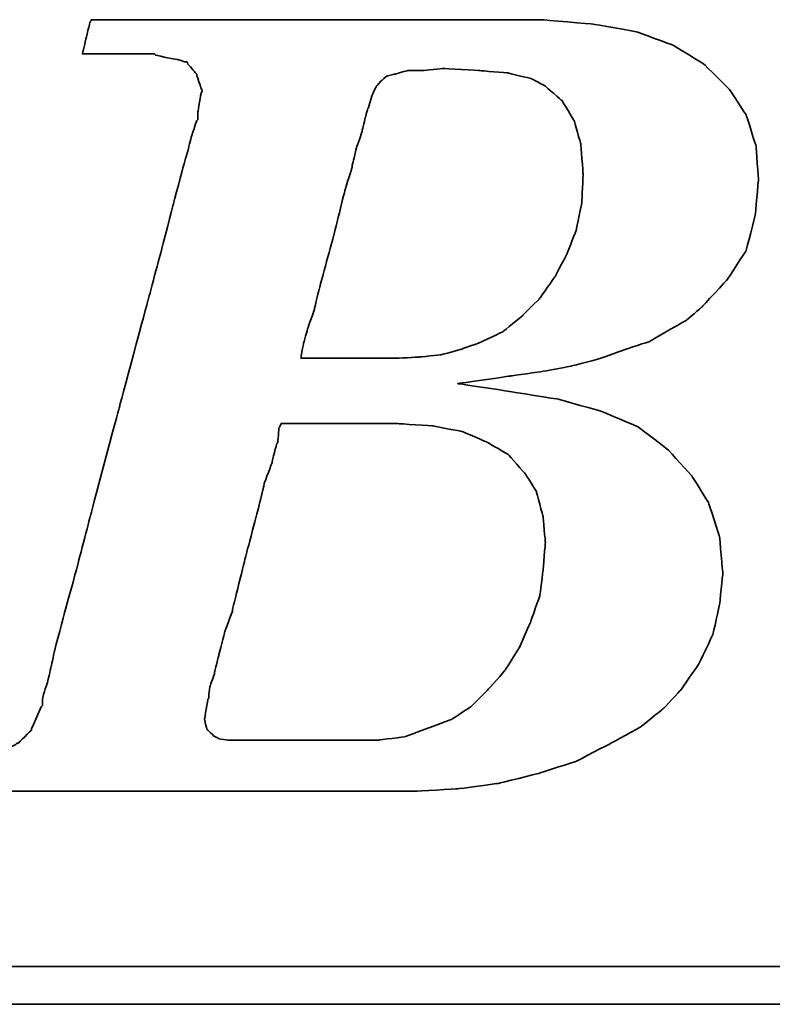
# Model space of a CAD drawing. Header units: millimetres. Extents: x 249 to 1239, y 191 to 266.
# Tile 29 of 55: x 317.859 to 318.816, y 225.73 to 226.983. Entities that reach past the tile are written whole.
import ezdxf

# ---------------------------------------------------------------- set-up
doc = ezdxf.new("R2010")
doc.units = ezdxf.units.MM
doc.header["$LTSCALE"] = 0.1
doc.layers.add('DIM', color=4, linetype='CONTINUOUS')
doc.layers.add('layer 1', color=7, linetype='CONTINUOUS')

# ---------------------------------------------------------------- blocks, each defined once
blk = doc.blocks.new('TBI MOTION logo(完整正式版)')
at = {"layer": 'layer 1', "color": 22, "lineweight": 35}
for points, knots in [([(-64.65375, -6.86375), (-64.65375, -6.86375), (-64.84375, -7.29625), (-64.84375, -7.29625), (-64.84375, -7.29625), (-64.84375, -7.29625), (-64.86875, -7.34375), (-64.86875, -7.34375), (-64.86875, -7.34375), (-64.86875, -7.34375), (-64.86875, -7.36875), (-64.86875, -7.36875), (-64.86875, -7.36875), (-64.86875, -7.36875), (-65.15375, -7.65375), (-65.15375, -7.65375), (-65.15375, -7.65375), (-65.15375, -7.65375), (-65.17875, -7.65375), (-65.17875, -7.65375), (-65.17875, -7.65375), (-65.17875, -7.65375), (-65.20375, -7.67875), (-65.20375, -7.67875), (-65.20375, -7.67875), (-65.20375, -7.67875), (-65.58875, -7.87125), (-65.58875, -7.87125), (-65.58875, -7.87125), (-65.58875, -7.87125), (-65.63375, -7.87125), (-65.63375, -7.87125), (-65.63375, -7.87125), (-65.63375, -7.87125), (-65.65875, -7.89375), (-65.65875, -7.89375), (-65.65875, -7.89375), (-65.65875, -7.89375), (-66.09375, -7.94375), (-66.09375, -7.94375), (-66.09375, -7.94375), (-66.09375, -7.94375), (-66.11375, -7.94375), (-66.11375, -7.94375), (-66.11375, -7.94375), (-66.11375, -7.94375), (-66.16375, -7.94375), (-66.16375, -7.94375), (-66.16375, -7.94375), (-66.16375, -7.94375), (-66.30875, -7.94375), (-66.30875, -7.94375), (-66.30875, -7.94375), (-66.30875, -7.94375), (-66.69375, -7.94375), (-66.69375, -7.94375), (-66.69375, -7.94375), (-66.69375, -7.94375), (-67.07375, -7.94375), (-67.07375, -7.94375), (-67.07375, -7.94375), (-67.07375, -7.94375), (-67.12375, -7.94375), (-67.12375, -7.94375), (-67.12375, -7.94375), (-67.12375, -7.94375), (-67.12375, -7.96625), (-67.12375, -7.96625), (-67.12375, -7.96625), (-67.12375, -7.96625), (-67.14875, -7.99125), (-67.14875, -7.99125), (-67.14875, -7.99125), (-67.14875, -7.99125), (-67.24375, -8.34875), (-67.24375, -8.34875), (-67.24375, -8.34875), (-67.24375, -8.34875), (-67.31375, -8.68625), (-67.31375, -8.68625), (-67.31375, -8.68625), (-67.31375, -8.68625), (-67.26875, -8.68625), (-67.26875, -8.68625), (-67.26875, -8.68625), (-67.26875, -8.68625), (-67.07375, -8.68625), (-67.07375, -8.68625), (-67.07375, -8.68625), (-67.07375, -8.68625), (-66.54875, -8.68625), (-66.54875, -8.68625), (-66.54875, -8.68625), (-66.54875, -8.68625), (-65.82625, -8.68625), (-65.82625, -8.68625), (-65.82625, -8.68625), (-65.82625, -8.68625), (-65.01375, -8.68625), (-65.01375, -8.68625), (-65.01375, -8.68625), (-65.01375, -8.68625), (-64.05375, -8.68625), (-64.05375, -8.68625), (-64.05375, -8.68625), (-64.05375, -8.68625), (-62.08375, -8.68625), (-62.08375, -8.68625), (-62.08375, -8.68625), (-62.08375, -8.68625), (-60.06875, -8.68625), (-60.06875, -8.68625), (-60.06875, -8.68625), (-60.06875, -8.68625), (-59.10875, -8.68625), (-59.10875, -8.68625), (-59.10875, -8.68625), (-59.10875, -8.68625), (-58.29375, -8.68625), (-58.29375, -8.68625), (-58.29375, -8.68625), (-58.29375, -8.68625), (-57.57375, -8.68625), (-57.57375, -8.68625), (-57.57375, -8.68625), (-57.57375, -8.68625), (-57.04875, -8.68625), (-57.04875, -8.68625), (-57.04875, -8.68625), (-57.04875, -8.68625), (-56.85375, -8.68625), (-56.85375, -8.68625), (-56.85375, -8.68625), (-56.85375, -8.68625), (-56.70875, -8.68625), (-56.70875, -8.68625), (-56.70875, -8.68625), (-56.70875, -8.68625), (-56.61375, -8.68625), (-56.61375, -8.68625), (-56.61375, -8.68625), (-56.61375, -8.68625), (-56.56875, -8.68625), (-56.56875, -8.68625), (-56.56875, -8.68625), (-56.56875, -8.68625), (-55.65375, -8.63875), (-55.65375, -8.63875), (-55.65375, -8.63875), (-55.65375, -8.63875), (-54.76875, -8.51875), (-54.76875, -8.51875), (-54.76875, -8.51875), (-54.76875, -8.51875), (-53.90375, -8.30375), (-53.90375, -8.30375), (-53.90375, -8.30375), (-53.90375, -8.30375), (-53.08875, -8.03875), (-53.08875, -8.03875), (-53.08875, -8.03875), (-53.08875, -8.03875), (-52.34375, -7.65375), (-52.34375, -7.65375), (-52.34375, -7.65375), (-52.34375, -7.65375), (-51.69875, -7.29625), (-51.69875, -7.29625), (-51.69875, -7.29625), (-51.69875, -7.29625), (-51.21875, -6.91125), (-51.21875, -6.91125), (-51.21875, -6.91125), (-51.21875, -6.91125), (-50.83375, -6.50375), (-50.83375, -6.50375), (-50.83375, -6.50375), (-50.83375, -6.50375), (-50.44875, -5.94875), (-50.44875, -5.94875), (-50.44875, -5.94875), (-50.44875, -5.94875), (-50.13875, -5.30375), (-50.13875, -5.30375), (-50.13875, -5.30375), (-50.13875, -5.30375), (-49.99375, -4.65375), (-49.99375, -4.65375), (-49.99375, -4.65375), (-49.99375, -4.65375), (-49.92375, -3.98375), (-49.92375, -3.98375), (-49.92375, -3.98375), (-49.92375, -3.98375), (-49.99375, -3.19374), (-49.99375, -3.19374), (-49.99375, -3.19374), (-49.99375, -3.19374), (-50.23374, -2.44874), (-50.23374, -2.44874), (-50.23374, -2.44874), (-50.23374, -2.44874), (-50.59375, -1.87374), (-50.59375, -1.87374), (-50.59375, -1.87374), (-50.59375, -1.87374), (-51.09875, -1.31874), (-51.09875, -1.31874), (-51.09875, -1.31874), (-51.09875, -1.31874), (-51.74375, -0.81875), (-51.74375, -0.81875), (-51.74375, -0.81875), (-51.74375, -0.81875), (-52.53875, -0.48125), (-52.53875, -0.48125), (-52.53875, -0.48125), (-52.53875, -0.48125), (-53.47375, -0.21875), (-53.47375, -0.21875), (-53.47375, -0.21875), (-53.47375, -0.21875), (-54.52875, -0.04874), (-54.52875, -0.04874), (-54.52875, -0.04874), (-54.52875, -0.04874), (-55.65375, 0.12125), (-55.65375, 0.12125), (-55.65375, 0.12125), (-55.65375, 0.12125), (-54.50375, 0.28624), (-54.50375, 0.28624), (-54.50375, 0.28624), (-54.50375, 0.28624), (-53.83375, 0.38124), (-53.83375, 0.38124), (-53.83375, 0.38124), (-53.83375, 0.38124), (-53.18375, 0.50125), (-53.18375, 0.50125), (-53.18375, 0.50125), (-53.18375, 0.50125), (-52.55875, 0.66874), (-52.55875, 0.66874), (-52.55875, 0.66874), (-52.55875, 0.66874), (-52.03375, 0.86124), (-52.03375, 0.86124), (-52.03375, 0.86124), (-52.03375, 0.86124), (-51.50374, 1.03124), (-51.50374, 1.03124), (-51.50374, 1.03124), (-51.50374, 1.03124), (-51.09875, 1.27125), (-51.09875, 1.27125), (-51.09875, 1.27125), (-51.09875, 1.27125), (-50.71375, 1.48624), (-50.71375, 1.48624), (-50.71375, 1.48624), (-50.71375, 1.48624), (-50.37625, 1.77625), (-50.37625, 1.77625), (-50.37625, 1.77625), (-50.37625, 1.77625), (-49.82375, 2.37625), (-49.82375, 2.37625), (-49.82375, 2.37625), (-49.82375, 2.37625), (-49.41875, 2.99625), (-49.41875, 2.99625), (-49.41875, 2.99625), (-49.41875, 2.99625), (-49.22375, 3.76625), (-49.22375, 3.76625), (-49.22375, 3.76625), (-49.22375, 3.76625), (-49.15375, 4.50874), (-49.15375, 4.50874), (-49.15375, 4.50874), (-49.15375, 4.50874), (-49.20375, 5.25125), (-49.20375, 5.25125), (-49.20375, 5.25125), (-49.20375, 5.25125), (-49.41875, 5.92625), (-49.41875, 5.92625), (-49.41875, 5.92625), (-49.41875, 5.92625), (-49.77875, 6.47625), (-49.77875, 6.47625), (-49.77875, 6.47625), (-49.77875, 6.47625), (-50.33125, 7.02624), (-50.33125, 7.02624), (-50.33125, 7.02624), (-50.33125, 7.02624), (-51.00125, 7.43625), (-51.00125, 7.43625), (-51.00125, 7.43625), (-51.00125, 7.43625), (-51.79375, 7.72625), (-51.79375, 7.72625), (-51.79375, 7.72625), (-51.79375, 7.72625), (-52.72875, 7.89124), (-52.72875, 7.89124), (-52.72875, 7.89124), (-52.72875, 7.89124), (-53.83375, 7.98625), (-53.83375, 7.98625), (-53.83375, 7.98625), (-53.83375, 7.98625), (-53.92875, 7.98625), (-53.92875, 7.98625), (-53.92875, 7.98625), (-53.92875, 7.98625), (-54.26375, 7.98625), (-54.26375, 7.98625), (-54.26375, 7.98625), (-54.26375, 7.98625), (-54.74375, 7.98625), (-54.74375, 7.98625), (-54.74375, 7.98625), (-54.74375, 7.98625), (-55.36875, 7.98625), (-55.36875, 7.98625), (-55.36875, 7.98625), (-55.36875, 7.98625), (-56.13375, 7.98625), (-56.13375, 7.98625), (-56.13375, 7.98625), (-56.13375, 7.98625), (-56.94875, 7.98625), (-56.94875, 7.98625), (-56.94875, 7.98625), (-56.94875, 7.98625), (-58.77625, 7.98625), (-58.77625, 7.98625), (-58.77625, 7.98625), (-58.77625, 7.98625), (-60.59875, 7.98625), (-60.59875, 7.98625), (-60.59875, 7.98625), (-60.59875, 7.98625), (-61.41375, 7.98625), (-61.41375, 7.98625), (-61.41375, 7.98625), (-61.41375, 7.98625), (-62.17875, 7.98625), (-62.17875, 7.98625), (-62.17875, 7.98625), (-62.17875, 7.98625), (-62.80375, 7.98625), (-62.80375, 7.98625), (-62.80375, 7.98625), (-62.80375, 7.98625), (-63.30625, 7.98625), (-63.30625, 7.98625), (-63.30625, 7.98625), (-63.30625, 7.98625), (-63.57375, 7.98625), (-63.57375, 7.98625), (-63.57375, 7.98625), (-63.57375, 7.98625), (-63.57375, 7.96375), (-63.57375, 7.96375), (-63.57375, 7.96375), (-63.57375, 7.96375), (-63.59875, 7.94125), (-63.59875, 7.94125), (-63.59875, 7.94125), (-63.59875, 7.94125), (-63.69375, 7.55625), (-63.69375, 7.55625), (-63.69375, 7.55625), (-63.69375, 7.55625), (-63.76375, 7.24624), (-63.76375, 7.24624), (-63.76375, 7.24624), (-63.76375, 7.24624), (-63.23875, 7.24624), (-63.23875, 7.24624), (-63.23875, 7.24624), (-63.23875, 7.24624), (-62.75875, 7.24624), (-62.75875, 7.24624), (-62.75875, 7.24624), (-62.75875, 7.24624), (-62.61125, 7.24624), (-62.61125, 7.24624), (-62.61125, 7.24624), (-62.61125, 7.24624), (-62.56625, 7.24624), (-62.56625, 7.24624), (-62.56625, 7.24624), (-62.56625, 7.24624), (-62.22875, 7.24624), (-62.22875, 7.24624), (-62.22875, 7.24624), (-62.22875, 7.24624), (-62.20375, 7.24624), (-62.20375, 7.24624), (-62.20375, 7.24624), (-62.20375, 7.24624), (-62.17875, 7.21875), (-62.17875, 7.21875), (-62.17875, 7.21875), (-62.17875, 7.21875), (-61.96375, 7.17125), (-61.96375, 7.17125), (-61.96375, 7.17125), (-61.96375, 7.17125), (-61.72375, 7.12624), (-61.72375, 7.12624), (-61.72375, 7.12624), (-61.72375, 7.12624), (-61.70375, 7.12624), (-61.70375, 7.12624), (-61.70375, 7.12624), (-61.70375, 7.12624), (-61.55875, 7.07624), (-61.55875, 7.07624), (-61.55875, 7.07624), (-61.55875, 7.07624), (-61.50875, 7.07624), (-61.50875, 7.07624), (-61.50875, 7.07624), (-61.50875, 7.07624), (-61.48375, 7.02624), (-61.48375, 7.02624), (-61.48375, 7.02624), (-61.48375, 7.02624), (-61.31875, 6.83375), (-61.31875, 6.83375), (-61.31875, 6.83375), (-61.31875, 6.83375), (-61.29375, 6.81125), (-61.29375, 6.81125), (-61.29375, 6.81125), (-61.29375, 6.81125), (-61.29375, 6.78625), (-61.29375, 6.78625), (-61.29375, 6.78625), (-61.29375, 6.78625), (-61.19875, 6.50124), (-61.19875, 6.50124), (-61.19875, 6.50124), (-61.19875, 6.50124), (-61.17375, 6.45124), (-61.17375, 6.45124), (-61.17375, 6.45124), (-61.17375, 6.45124), (-61.19875, 6.40625), (-61.19875, 6.40625), (-61.19875, 6.40625), (-61.19875, 6.40625), (-61.26875, 5.99624), (-61.26875, 5.99624), (-61.26875, 5.99624), (-61.26875, 5.99624), (-61.26875, 5.85125), (-61.26875, 5.85125), (-61.26875, 5.85125), (-61.26875, 5.85125), (-61.26875, 5.82625), (-61.26875, 5.82625), (-61.26875, 5.82625), (-61.26875, 5.82625), (-61.29375, 5.80625), (-61.29375, 5.80625), (-61.29375, 5.80625), (-61.29375, 5.80625), (-61.34125, 5.66125), (-61.34125, 5.66125), (-61.34125, 5.66125), (-61.34125, 5.66125), (-61.41375, 5.44625), (-61.41375, 5.44625), (-61.41375, 5.44625), (-61.41375, 5.44625), (-61.48375, 5.15625), (-61.48375, 5.15625), (-61.48375, 5.15625), (-61.48375, 5.15625), (-61.58375, 4.82124), (-61.58375, 4.82124), (-61.58375, 4.82124), (-61.58375, 4.82124), (-61.79875, 4.00375), (-61.79875, 4.00375), (-61.79875, 4.00375), (-61.79875, 4.00375), (-62.05875, 2.99625), (-62.05875, 2.99625), (-62.05875, 2.99625), (-62.05875, 2.99625), (-62.34875, 1.91625), (-62.34875, 1.91625), (-62.34875, 1.91625), (-62.34875, 1.91625), (-62.97375, -0.41124), (-62.97375, -0.41124), (-62.97375, -0.41124), (-62.97375, -0.41124), (-63.59875, -2.75875), (-63.59875, -2.75875), (-63.59875, -2.75875), (-63.59875, -2.75875), (-63.88375, -3.86374), (-63.88375, -3.86374), (-63.88375, -3.86374), (-63.88375, -3.86374), (-64.14875, -4.82374), (-64.14875, -4.82374), (-64.14875, -4.82374), (-64.14875, -4.82374), (-64.36375, -5.64125), (-64.36375, -5.64125), (-64.36375, -5.64125), (-64.36375, -5.64125), (-64.43625, -5.97625), (-64.43625, -5.97625), (-64.43625, -5.97625), (-64.43625, -5.97625), (-64.50875, -6.28625), (-64.50875, -6.28625), (-64.50875, -6.28625), (-64.50875, -6.28625), (-64.50875, -6.30875), (-64.50875, -6.30875), (-64.50875, -6.30875), (-64.50875, -6.30875), (-64.57875, -6.50375), (-64.57875, -6.50375), (-64.57875, -6.50375), (-64.57875, -6.50375), (-64.62875, -6.69625), (-64.62875, -6.69625), (-64.62875, -6.69625), (-64.62875, -6.69625), (-64.62875, -6.76875), (-64.62875, -6.76875), (-64.62875, -6.76875), (-64.62875, -6.76875), (-64.62875, -6.81375), (-64.62875, -6.81375), (-64.62875, -6.81375), (-64.62875, -6.81375), (-64.62875, -6.83875), (-64.62875, -6.83875), (-64.62875, -6.83875), (-64.62875, -6.83875), (-64.65375, -6.86375), (-64.65375, -6.86375)], [0, 0, 0, 0, 0.00719424, 0.00719424, 0.00719424, 0.00719425, 0.01438849, 0.01438849, 0.01438849, 0.0143885, 0.02158273, 0.02158273, 0.02158273, 0.02158274, 0.02877698, 0.02877698, 0.02877698, 0.02877699, 0.03597122, 0.03597122, 0.03597122, 0.03597123, 0.04316547, 0.04316547, 0.04316547, 0.04316548, 0.05035971, 0.05035971, 0.05035971, 0.05035972, 0.05755396, 0.05755396, 0.05755396, 0.05755397, 0.0647482, 0.0647482, 0.0647482, 0.06474821, 0.07194245, 0.07194245, 0.07194245, 0.07194246, 0.07913669, 0.07913669, 0.07913669, 0.0791367, 0.08633094, 0.08633094, 0.08633094, 0.08633095, 0.09352518, 0.09352518, 0.09352518, 0.09352519, 0.10071942, 0.10071942, 0.10071942, 0.10071943, 0.10791367, 0.10791367, 0.10791367, 0.10791368, 0.11510791, 0.11510791, 0.11510791, 0.11510792, 0.12230216, 0.12230216, 0.12230216, 0.12230217, 0.1294964, 0.1294964, 0.1294964, 0.12949641, 0.13669065, 0.13669065, 0.13669065, 0.13669066, 0.14388489, 0.14388489, 0.14388489, 0.1438849, 0.15107914, 0.15107914, 0.15107914, 0.15107915, 0.15827338, 0.15827338, 0.15827338, 0.15827339, 0.16546763, 0.16546763, 0.16546763, 0.16546764, 0.17266187, 0.17266187, 0.17266187, 0.17266188, 0.17985612, 0.17985612, 0.17985612, 0.17985613, 0.18705036, 0.18705036, 0.18705036, 0.18705037, 0.1942446, 0.1942446, 0.1942446, 0.19424461, 0.20143885, 0.20143885, 0.20143885, 0.20143886, 0.20863309, 0.20863309, 0.20863309, 0.2086331, 0.21582734, 0.21582734, 0.21582734, 0.21582735, 0.22302158, 0.22302158, 0.22302158, 0.22302159, 0.23021583, 0.23021583, 0.23021583, 0.23021584, 0.23741007, 0.23741007, 0.23741007, 0.23741008, 0.24460432, 0.24460432, 0.24460432, 0.24460433, 0.25179856, 0.25179856, 0.25179856, 0.25179857, 0.25899281, 0.25899281, 0.25899281, 0.25899282, 0.26618705, 0.26618705, 0.26618705, 0.26618706, 0.27338129, 0.27338129, 0.27338129, 0.2733813, 0.28057554, 0.28057554, 0.28057554, 0.28057555, 0.28776978, 0.28776978, 0.28776978, 0.28776979, 0.29496403, 0.29496403, 0.29496403, 0.29496404, 0.30215827, 0.30215827, 0.30215827, 0.30215828, 0.30935252, 0.30935252, 0.30935252, 0.30935253, 0.31654676, 0.31654676, 0.31654676, 0.31654677, 0.32374101, 0.32374101, 0.32374101, 0.32374102, 0.33093525, 0.33093525, 0.33093525, 0.33093526, 0.3381295, 0.3381295, 0.3381295, 0.33812951, 0.34532374, 0.34532374, 0.34532374, 0.34532375, 0.35251799, 0.35251799, 0.35251799, 0.352518, 0.35971223, 0.35971223, 0.35971223, 0.35971224, 0.36690647, 0.36690647, 0.36690647, 0.36690648, 0.37410072, 0.37410072, 0.37410072, 0.37410073, 0.38129496, 0.38129496, 0.38129496, 0.38129497, 0.38848921, 0.38848921, 0.38848921, 0.38848922, 0.39568345, 0.39568345, 0.39568345, 0.39568346, 0.4028777, 0.4028777, 0.4028777, 0.40287771, 0.41007194, 0.41007194, 0.41007194, 0.41007195, 0.41726619, 0.41726619, 0.41726619, 0.4172662, 0.42446043, 0.42446043, 0.42446043, 0.42446044, 0.43165468, 0.43165468, 0.43165468, 0.43165469, 0.43884892, 0.43884892, 0.43884892, 0.43884893, 0.44604317, 0.44604317, 0.44604317, 0.44604318, 0.45323741, 0.45323741, 0.45323741, 0.45323742, 0.46043165, 0.46043165, 0.46043165, 0.46043166, 0.4676259, 0.4676259, 0.4676259, 0.46762591, 0.47482014, 0.47482014, 0.47482014, 0.47482015, 0.48201439, 0.48201439, 0.48201439, 0.4820144, 0.48920863, 0.48920863, 0.48920863, 0.48920864, 0.49640288, 0.49640288, 0.49640288, 0.49640289, 0.50359712, 0.50359712, 0.50359712, 0.50359713, 0.51079137, 0.51079137, 0.51079137, 0.51079138, 0.51798561, 0.51798561, 0.51798561, 0.51798562, 0.52517986, 0.52517986, 0.52517986, 0.52517987, 0.5323741, 0.5323741, 0.5323741, 0.53237411, 0.53956835, 0.53956835, 0.53956835, 0.53956836, 0.54676259, 0.54676259, 0.54676259, 0.5467626, 0.55395683, 0.55395683, 0.55395683, 0.55395684, 0.56115108, 0.56115108, 0.56115108, 0.56115109, 0.56834532, 0.56834532, 0.56834532, 0.56834533, 0.57553957, 0.57553957, 0.57553957, 0.57553958, 0.58273381, 0.58273381, 0.58273381, 0.58273382, 0.58992806, 0.58992806, 0.58992806, 0.58992807, 0.5971223, 0.5971223, 0.5971223, 0.59712231, 0.60431655, 0.60431655, 0.60431655, 0.60431656, 0.61151079, 0.61151079, 0.61151079, 0.6115108, 0.61870504, 0.61870504, 0.61870504, 0.61870505, 0.62589928, 0.62589928, 0.62589928, 0.62589929, 0.63309353, 0.63309353, 0.63309353, 0.63309354, 0.64028777, 0.64028777, 0.64028777, 0.64028778, 0.64748201, 0.64748201, 0.64748201, 0.64748202, 0.65467626, 0.65467626, 0.65467626, 0.65467627, 0.6618705, 0.6618705, 0.6618705, 0.66187051, 0.66906475, 0.66906475, 0.66906475, 0.66906476, 0.67625899, 0.67625899, 0.67625899, 0.676259, 0.68345324, 0.68345324, 0.68345324, 0.68345325, 0.69064748, 0.69064748, 0.69064748, 0.69064749, 0.69784173, 0.69784173, 0.69784173, 0.69784174, 0.70503597, 0.70503597, 0.70503597, 0.70503598, 0.71223022, 0.71223022, 0.71223022, 0.71223023, 0.71942446, 0.71942446, 0.71942446, 0.71942447, 0.72661871, 0.72661871, 0.72661871, 0.72661872, 0.73381295, 0.73381295, 0.73381295, 0.73381296, 0.74100719, 0.74100719, 0.74100719, 0.7410072, 0.74820144, 0.74820144, 0.74820144, 0.74820145, 0.75539568, 0.75539568, 0.75539568, 0.75539569, 0.76258993, 0.76258993, 0.76258993, 0.76258994, 0.76978417, 0.76978417, 0.76978417, 0.76978418, 0.77697842, 0.77697842, 0.77697842, 0.77697843, 0.78417266, 0.78417266, 0.78417266, 0.78417267, 0.79136691, 0.79136691, 0.79136691, 0.79136692, 0.79856115, 0.79856115, 0.79856115, 0.79856116, 0.8057554, 0.8057554, 0.8057554, 0.80575541, 0.81294964, 0.81294964, 0.81294964, 0.81294965, 0.82014388, 0.82014388, 0.82014388, 0.82014389, 0.82733813, 0.82733813, 0.82733813, 0.82733814, 0.83453237, 0.83453237, 0.83453237, 0.83453238, 0.84172662, 0.84172662, 0.84172662, 0.84172663, 0.84892086, 0.84892086, 0.84892086, 0.84892087, 0.85611511, 0.85611511, 0.85611511, 0.85611512, 0.86330935, 0.86330935, 0.86330935, 0.86330936, 0.8705036, 0.8705036, 0.8705036, 0.87050361, 0.87769784, 0.87769784, 0.87769784, 0.87769785, 0.88489209, 0.88489209, 0.88489209, 0.8848921, 0.89208633, 0.89208633, 0.89208633, 0.89208634, 0.89928058, 0.89928058, 0.89928058, 0.89928059, 0.90647482, 0.90647482, 0.90647482, 0.90647483, 0.91366906, 0.91366906, 0.91366906, 0.91366907, 0.92086331, 0.92086331, 0.92086331, 0.92086332, 0.92805755, 0.92805755, 0.92805755, 0.92805756, 0.9352518, 0.9352518, 0.9352518, 0.93525181, 0.94244604, 0.94244604, 0.94244604, 0.94244605, 0.94964029, 0.94964029, 0.94964029, 0.9496403, 0.95683453, 0.95683453, 0.95683453, 0.95683454, 0.96402878, 0.96402878, 0.96402878, 0.96402879, 0.97122302, 0.97122302, 0.97122302, 0.97122303, 0.97841727, 0.97841727, 0.97841727, 0.97841728, 0.98561151, 0.98561151, 0.98561151, 0.98561152, 0.99280576, 0.99280576, 0.99280576, 0.99280577, 1, 1, 1, 1]), ([(-57.50375, 6.35625), (-57.50375, 6.35625), (-57.57375, 6.11625), (-57.57375, 6.11625), (-57.57375, 6.11625), (-57.57375, 6.11625), (-57.57375, 6.09125), (-57.57375, 6.09125), (-57.57375, 6.09125), (-57.57375, 6.09125), (-57.59875, 6.06625), (-57.59875, 6.06625), (-57.59875, 6.06625), (-57.59875, 6.06625), (-57.64875, 5.87625), (-57.64875, 5.87625), (-57.64875, 5.87625), (-57.64875, 5.87625), (-57.71875, 5.58875), (-57.71875, 5.58875), (-57.71875, 5.58875), (-57.71875, 5.58875), (-57.71875, 5.56625), (-57.71875, 5.56625), (-57.71875, 5.56625), (-57.71875, 5.56625), (-57.83875, 5.23125), (-57.83875, 5.23125), (-57.83875, 5.23125), (-57.83875, 5.23125), (-57.93625, 4.82124), (-57.93625, 4.82124), (-57.93625, 4.82124), (-57.93625, 4.82124), (-57.93625, 4.79624), (-57.93625, 4.79624), (-57.93625, 4.79624), (-57.93625, 4.79624), (-58.07875, 4.34125), (-58.07875, 4.34125), (-58.07875, 4.34125), (-58.07875, 4.34125), (-58.34375, 3.28625), (-58.34375, 3.28625), (-58.34375, 3.28625), (-58.34375, 3.28625), (-58.62875, 2.23124), (-58.62875, 2.23124), (-58.62875, 2.23124), (-58.62875, 2.23124), (-58.74875, 1.75125), (-58.74875, 1.75125), (-58.74875, 1.75125), (-58.74875, 1.75125), (-58.74875, 1.72625), (-58.74875, 1.72625), (-58.74875, 1.72625), (-58.74875, 1.72625), (-58.89375, 1.31625), (-58.89375, 1.31625), (-58.89375, 1.31625), (-58.89375, 1.31625), (-58.98875, 0.98124), (-58.98875, 0.98124), (-58.98875, 0.98124), (-58.98875, 0.98124), (-59.03875, 0.71625), (-59.03875, 0.71625), (-59.03875, 0.71625), (-59.03875, 0.71625), (-59.03875, 0.66874), (-59.03875, 0.66874), (-59.03875, 0.66874), (-59.03875, 0.66874), (-58.91875, 0.66874), (-58.91875, 0.66874), (-58.91875, 0.66874), (-58.91875, 0.66874), (-58.53375, 0.66874), (-58.53375, 0.66874), (-58.53375, 0.66874), (-58.53375, 0.66874), (-58.10375, 0.66874), (-58.10375, 0.66874), (-58.10375, 0.66874), (-58.10375, 0.66874), (-57.66875, 0.66874), (-57.66875, 0.66874), (-57.66875, 0.66874), (-57.66875, 0.66874), (-57.33375, 0.66874), (-57.33375, 0.66874), (-57.33375, 0.66874), (-57.33375, 0.66874), (-57.09375, 0.66874), (-57.09375, 0.66874), (-57.09375, 0.66874), (-57.09375, 0.66874), (-56.99875, 0.66874), (-56.99875, 0.66874), (-56.99875, 0.66874), (-56.99875, 0.66874), (-56.49375, 0.69374), (-56.49375, 0.69374), (-56.49375, 0.69374), (-56.49375, 0.69374), (-56.01375, 0.74374), (-56.01375, 0.74374), (-56.01375, 0.74374), (-56.01375, 0.74374), (-55.58375, 0.86124), (-55.58375, 0.86124), (-55.58375, 0.86124), (-55.58375, 0.86124), (-55.17375, 1.00624), (-55.17375, 1.00624), (-55.17375, 1.00624), (-55.17375, 1.00624), (-54.67375, 1.24625), (-54.67375, 1.24625), (-54.67375, 1.24625), (-54.67375, 1.24625), (-54.26375, 1.58124), (-54.26375, 1.58124), (-54.26375, 1.58124), (-54.26375, 1.58124), (-53.87875, 1.96374), (-53.87875, 1.96374), (-53.87875, 1.96374), (-53.87875, 1.96374), (-53.54375, 2.44625), (-53.54375, 2.44625), (-53.54375, 2.44625), (-53.54375, 2.44625), (-53.27875, 2.95125), (-53.27875, 2.95125), (-53.27875, 2.95125), (-53.27875, 2.95125), (-53.08875, 3.45124), (-53.08875, 3.45124), (-53.08875, 3.45124), (-53.08875, 3.45124), (-52.96875, 4.05124), (-52.96875, 4.05124), (-52.96875, 4.05124), (-52.96875, 4.05124), (-52.94375, 4.65125), (-52.94375, 4.65125), (-52.94375, 4.65125), (-52.94375, 4.65125), (-52.99375, 5.30125), (-52.99375, 5.30125), (-52.99375, 5.30125), (-52.99375, 5.30125), (-53.13875, 5.80625), (-53.13875, 5.80625), (-53.13875, 5.80625), (-53.13875, 5.80625), (-53.39875, 6.23625), (-53.39875, 6.23625), (-53.39875, 6.23625), (-53.39875, 6.23625), (-53.75875, 6.54875), (-53.75875, 6.54875), (-53.75875, 6.54875), (-53.75875, 6.54875), (-54.07375, 6.71625), (-54.07375, 6.71625), (-54.07375, 6.71625), (-54.07375, 6.71625), (-54.57375, 6.83375), (-54.57375, 6.83375), (-54.57375, 6.83375), (-54.57375, 6.83375), (-55.17375, 6.88625), (-55.17375, 6.88625), (-55.17375, 6.88625), (-55.17375, 6.88625), (-55.96875, 6.93125), (-55.96875, 6.93125), (-55.96875, 6.93125), (-55.96875, 6.93125), (-56.39875, 6.88625), (-56.39875, 6.88625), (-56.39875, 6.88625), (-56.39875, 6.88625), (-56.42125, 6.88625), (-56.42125, 6.88625), (-56.42125, 6.88625), (-56.42125, 6.88625), (-56.73375, 6.88625), (-56.73375, 6.88625), (-56.73375, 6.88625), (-56.73375, 6.88625), (-56.99875, 6.81125), (-56.99875, 6.81125), (-56.99875, 6.81125), (-56.99875, 6.81125), (-57.02375, 6.81125), (-57.02375, 6.81125), (-57.02375, 6.81125), (-57.02375, 6.81125), (-57.18875, 6.76625), (-57.18875, 6.76625), (-57.18875, 6.76625), (-57.18875, 6.76625), (-57.30875, 6.66625), (-57.30875, 6.66625), (-57.30875, 6.66625), (-57.30875, 6.66625), (-57.40875, 6.54875), (-57.40875, 6.54875), (-57.40875, 6.54875), (-57.40875, 6.54875), (-57.50375, 6.35625), (-57.50375, 6.35625)], [0, 0, 0, 0, 0.01851852, 0.01851852, 0.01851852, 0.01851853, 0.03703704, 0.03703704, 0.03703704, 0.03703705, 0.05555556, 0.05555556, 0.05555556, 0.05555557, 0.07407407, 0.07407407, 0.07407407, 0.07407408, 0.09259259, 0.09259259, 0.09259259, 0.0925926, 0.11111111, 0.11111111, 0.11111111, 0.11111112, 0.12962963, 0.12962963, 0.12962963, 0.12962964, 0.14814815, 0.14814815, 0.14814815, 0.14814816, 0.16666667, 0.16666667, 0.16666667, 0.16666668, 0.18518519, 0.18518519, 0.18518519, 0.1851852, 0.2037037, 0.2037037, 0.2037037, 0.20370371, 0.22222222, 0.22222222, 0.22222222, 0.22222223, 0.24074074, 0.24074074, 0.24074074, 0.24074075, 0.25925926, 0.25925926, 0.25925926, 0.25925927, 0.27777778, 0.27777778, 0.27777778, 0.27777779, 0.2962963, 0.2962963, 0.2962963, 0.29629631, 0.31481481, 0.31481481, 0.31481481, 0.31481482, 0.33333333, 0.33333333, 0.33333333, 0.33333334, 0.35185185, 0.35185185, 0.35185185, 0.35185186, 0.37037037, 0.37037037, 0.37037037, 0.37037038, 0.38888889, 0.38888889, 0.38888889, 0.3888889, 0.40740741, 0.40740741, 0.40740741, 0.40740742, 0.42592593, 0.42592593, 0.42592593, 0.42592594, 0.44444444, 0.44444444, 0.44444444, 0.44444445, 0.46296296, 0.46296296, 0.46296296, 0.46296297, 0.48148148, 0.48148148, 0.48148148, 0.48148149, 0.5, 0.5, 0.5, 0.50000001, 0.51851852, 0.51851852, 0.51851852, 0.51851853, 0.53703704, 0.53703704, 0.53703704, 0.53703705, 0.55555556, 0.55555556, 0.55555556, 0.55555557, 0.57407407, 0.57407407, 0.57407407, 0.57407408, 0.59259259, 0.59259259, 0.59259259, 0.5925926, 0.61111111, 0.61111111, 0.61111111, 0.61111112, 0.62962963, 0.62962963, 0.62962963, 0.62962964, 0.64814815, 0.64814815, 0.64814815, 0.64814816, 0.66666667, 0.66666667, 0.66666667, 0.66666668, 0.68518519, 0.68518519, 0.68518519, 0.6851852, 0.7037037, 0.7037037, 0.7037037, 0.70370371, 0.72222222, 0.72222222, 0.72222222, 0.72222223, 0.74074074, 0.74074074, 0.74074074, 0.74074075, 0.75925926, 0.75925926, 0.75925926, 0.75925927, 0.77777778, 0.77777778, 0.77777778, 0.77777779, 0.7962963, 0.7962963, 0.7962963, 0.79629631, 0.81481481, 0.81481481, 0.81481481, 0.81481482, 0.83333333, 0.83333333, 0.83333333, 0.83333334, 0.85185185, 0.85185185, 0.85185185, 0.85185186, 0.87037037, 0.87037037, 0.87037037, 0.87037038, 0.88888889, 0.88888889, 0.88888889, 0.8888889, 0.90740741, 0.90740741, 0.90740741, 0.90740742, 0.92592593, 0.92592593, 0.92592593, 0.92592594, 0.94444444, 0.94444444, 0.94444444, 0.94444445, 0.96296296, 0.96296296, 0.96296296, 0.96296297, 0.98148148, 0.98148148, 0.98148148, 0.98148149, 1, 1, 1, 1]), ([(-61.03125, -6.57375), (-61.03125, -6.57375), (-61.03125, -6.67125), (-61.03125, -6.67125), (-61.03125, -6.67125), (-61.03125, -6.67125), (-61.05375, -6.69625), (-61.05375, -6.69625), (-61.05375, -6.69625), (-61.05375, -6.69625), (-61.12375, -7.12875), (-61.12375, -7.12875), (-61.12375, -7.12875), (-61.12375, -7.12875), (-61.07875, -7.34375), (-61.07875, -7.34375), (-61.07875, -7.34375), (-61.07875, -7.34375), (-60.93375, -7.48875), (-60.93375, -7.48875), (-60.93375, -7.48875), (-60.93375, -7.48875), (-60.81375, -7.55625), (-60.81375, -7.55625), (-60.81375, -7.55625), (-60.81375, -7.55625), (-60.62375, -7.58375), (-60.62375, -7.58375), (-60.62375, -7.58375), (-60.62375, -7.58375), (-60.30875, -7.58375), (-60.30875, -7.58375), (-60.30875, -7.58375), (-60.30875, -7.58375), (-59.97375, -7.58375), (-59.97375, -7.58375), (-59.97375, -7.58375), (-59.97375, -7.58375), (-59.87875, -7.58375), (-59.87875, -7.58375), (-59.87875, -7.58375), (-59.87875, -7.58375), (-59.63625, -7.58375), (-59.63625, -7.58375), (-59.63625, -7.58375), (-59.63625, -7.58375), (-58.96875, -7.58375), (-58.96875, -7.58375), (-58.96875, -7.58375), (-58.96875, -7.58375), (-58.29375, -7.58375), (-58.29375, -7.58375), (-58.29375, -7.58375), (-58.29375, -7.58375), (-58.05375, -7.58375), (-58.05375, -7.58375), (-58.05375, -7.58375), (-58.05375, -7.58375), (-57.98375, -7.58375), (-57.98375, -7.58375), (-57.98375, -7.58375), (-57.98375, -7.58375), (-57.35875, -7.58375), (-57.35875, -7.58375), (-57.35875, -7.58375), (-57.35875, -7.58375), (-56.78375, -7.50875), (-56.78375, -7.50875), (-56.78375, -7.50875), (-56.78375, -7.50875), (-56.27875, -7.31875), (-56.27875, -7.31875), (-56.27875, -7.31875), (-56.27875, -7.31875), (-55.77375, -7.12875), (-55.77375, -7.12875), (-55.77375, -7.12875), (-55.77375, -7.12875), (-55.36875, -6.86375), (-55.36875, -6.86375), (-55.36875, -6.86375), (-55.36875, -6.86375), (-55.00875, -6.50375), (-55.00875, -6.50375), (-55.00875, -6.50375), (-55.00875, -6.50375), (-54.62375, -6.06875), (-54.62375, -6.06875), (-54.62375, -6.06875), (-54.62375, -6.06875), (-54.31375, -5.56875), (-54.31375, -5.56875), (-54.31375, -5.56875), (-54.31375, -5.56875), (-54.07375, -5.01625), (-54.07375, -5.01625), (-54.07375, -5.01625), (-54.07375, -5.01625), (-53.87875, -4.46374), (-53.87875, -4.46374), (-53.87875, -4.46374), (-53.87875, -4.46374), (-53.80875, -3.91375), (-53.80875, -3.91375), (-53.80875, -3.91375), (-53.80875, -3.91375), (-53.75875, -3.31375), (-53.75875, -3.31375), (-53.75875, -3.31375), (-53.75875, -3.31375), (-53.80875, -2.75875), (-53.80875, -2.75875), (-53.80875, -2.75875), (-53.80875, -2.75875), (-53.95375, -2.20875), (-53.95375, -2.20875), (-53.95375, -2.20875), (-53.95375, -2.20875), (-54.19375, -1.82625), (-54.19375, -1.82625), (-54.19375, -1.82625), (-54.19375, -1.82625), (-54.55375, -1.41875), (-54.55375, -1.41875), (-54.55375, -1.41875), (-54.55375, -1.41875), (-55.00875, -1.15125), (-55.00875, -1.15125), (-55.00875, -1.15125), (-55.00875, -1.15125), (-55.56125, -0.91375), (-55.56125, -0.91375), (-55.56125, -0.91375), (-55.56125, -0.91375), (-56.18125, -0.79375), (-56.18125, -0.79375), (-56.18125, -0.79375), (-56.18125, -0.79375), (-56.94875, -0.74374), (-56.94875, -0.74374), (-56.94875, -0.74374), (-56.94875, -0.74374), (-56.99875, -0.74374), (-56.99875, -0.74374), (-56.99875, -0.74374), (-56.99875, -0.74374), (-57.09375, -0.74374), (-57.09375, -0.74374), (-57.09375, -0.74374), (-57.09375, -0.74374), (-57.38375, -0.74374), (-57.38375, -0.74374), (-57.38375, -0.74374), (-57.38375, -0.74374), (-57.76875, -0.74374), (-57.76875, -0.74374), (-57.76875, -0.74374), (-57.76875, -0.74374), (-58.24625, -0.74374), (-58.24625, -0.74374), (-58.24625, -0.74374), (-58.24625, -0.74374), (-58.72875, -0.74374), (-58.72875, -0.74374), (-58.72875, -0.74374), (-58.72875, -0.74374), (-59.20875, -0.74374), (-59.20875, -0.74374), (-59.20875, -0.74374), (-59.20875, -0.74374), (-59.46875, -0.74374), (-59.46875, -0.74374), (-59.46875, -0.74374), (-59.46875, -0.74374), (-59.51625, -0.83875), (-59.51625, -0.83875), (-59.51625, -0.83875), (-59.51625, -0.83875), (-59.54375, -1.15125), (-59.54375, -1.15125), (-59.54375, -1.15125), (-59.54375, -1.15125), (-59.56375, -1.17874), (-59.56375, -1.17874), (-59.56375, -1.17874), (-59.56375, -1.17874), (-59.66375, -1.55875), (-59.66375, -1.55875), (-59.66375, -1.55875), (-59.66375, -1.55875), (-59.66375, -1.58375), (-59.66375, -1.58375), (-59.66375, -1.58375), (-59.66375, -1.58375), (-59.82875, -2.01874), (-59.82875, -2.01874), (-59.82875, -2.01874), (-59.82875, -2.01874), (-59.94875, -2.52125), (-59.94875, -2.52125), (-59.94875, -2.52125), (-59.94875, -2.52125), (-60.23875, -3.62375), (-60.23875, -3.62375), (-60.23875, -3.62375), (-60.23875, -3.62375), (-60.52375, -4.77624), (-60.52375, -4.77624), (-60.52375, -4.77624), (-60.52375, -4.77624), (-60.52375, -4.79874), (-60.52375, -4.79874), (-60.52375, -4.79874), (-60.52375, -4.79874), (-60.69125, -5.25375), (-60.69125, -5.25375), (-60.69125, -5.25375), (-60.69125, -5.25375), (-60.81375, -5.73625), (-60.81375, -5.73625), (-60.81375, -5.73625), (-60.81375, -5.73625), (-60.90875, -6.11875), (-60.90875, -6.11875), (-60.90875, -6.11875), (-60.90875, -6.11875), (-60.90875, -6.14375), (-60.90875, -6.14375), (-60.90875, -6.14375), (-60.90875, -6.14375), (-61.00375, -6.40875), (-61.00375, -6.40875), (-61.00375, -6.40875), (-61.00375, -6.40875), (-61.03125, -6.57375), (-61.03125, -6.57375)], [0, 0, 0, 0, 0.01694915, 0.01694915, 0.01694915, 0.01694916, 0.03389831, 0.03389831, 0.03389831, 0.03389832, 0.05084746, 0.05084746, 0.05084746, 0.05084747, 0.06779661, 0.06779661, 0.06779661, 0.06779662, 0.08474576, 0.08474576, 0.08474576, 0.08474577, 0.10169492, 0.10169492, 0.10169492, 0.10169493, 0.11864407, 0.11864407, 0.11864407, 0.11864408, 0.13559322, 0.13559322, 0.13559322, 0.13559323, 0.15254237, 0.15254237, 0.15254237, 0.15254238, 0.16949153, 0.16949153, 0.16949153, 0.16949154, 0.18644068, 0.18644068, 0.18644068, 0.18644069, 0.20338983, 0.20338983, 0.20338983, 0.20338984, 0.22033898, 0.22033898, 0.22033898, 0.22033899, 0.23728814, 0.23728814, 0.23728814, 0.23728815, 0.25423729, 0.25423729, 0.25423729, 0.2542373, 0.27118644, 0.27118644, 0.27118644, 0.27118645, 0.28813559, 0.28813559, 0.28813559, 0.2881356, 0.30508475, 0.30508475, 0.30508475, 0.30508476, 0.3220339, 0.3220339, 0.3220339, 0.32203391, 0.33898305, 0.33898305, 0.33898305, 0.33898306, 0.3559322, 0.3559322, 0.3559322, 0.35593221, 0.37288136, 0.37288136, 0.37288136, 0.37288137, 0.38983051, 0.38983051, 0.38983051, 0.38983052, 0.40677966, 0.40677966, 0.40677966, 0.40677967, 0.42372881, 0.42372881, 0.42372881, 0.42372882, 0.44067797, 0.44067797, 0.44067797, 0.44067798, 0.45762712, 0.45762712, 0.45762712, 0.45762713, 0.47457627, 0.47457627, 0.47457627, 0.47457628, 0.49152542, 0.49152542, 0.49152542, 0.49152543, 0.50847458, 0.50847458, 0.50847458, 0.50847459, 0.52542373, 0.52542373, 0.52542373, 0.52542374, 0.54237288, 0.54237288, 0.54237288, 0.54237289, 0.55932203, 0.55932203, 0.55932203, 0.55932204, 0.57627119, 0.57627119, 0.57627119, 0.5762712, 0.59322034, 0.59322034, 0.59322034, 0.59322035, 0.61016949, 0.61016949, 0.61016949, 0.6101695, 0.62711864, 0.62711864, 0.62711864, 0.62711865, 0.6440678, 0.6440678, 0.6440678, 0.64406781, 0.66101695, 0.66101695, 0.66101695, 0.66101696, 0.6779661, 0.6779661, 0.6779661, 0.67796611, 0.69491525, 0.69491525, 0.69491525, 0.69491526, 0.71186441, 0.71186441, 0.71186441, 0.71186442, 0.72881356, 0.72881356, 0.72881356, 0.72881357, 0.74576271, 0.74576271, 0.74576271, 0.74576272, 0.76271186, 0.76271186, 0.76271186, 0.76271187, 0.77966102, 0.77966102, 0.77966102, 0.77966103, 0.79661017, 0.79661017, 0.79661017, 0.79661018, 0.81355932, 0.81355932, 0.81355932, 0.81355933, 0.83050847, 0.83050847, 0.83050847, 0.83050848, 0.84745763, 0.84745763, 0.84745763, 0.84745764, 0.86440678, 0.86440678, 0.86440678, 0.86440679, 0.88135593, 0.88135593, 0.88135593, 0.88135594, 0.89830508, 0.89830508, 0.89830508, 0.89830509, 0.91525424, 0.91525424, 0.91525424, 0.91525425, 0.93220339, 0.93220339, 0.93220339, 0.9322034, 0.94915254, 0.94915254, 0.94915254, 0.94915255, 0.96610169, 0.96610169, 0.96610169, 0.9661017, 0.98305085, 0.98305085, 0.98305085, 0.98305086, 1, 1, 1, 1]), ([(75.90875, -9.47875), (75.90875, -9.47875), (75.90875, -12.28625), (75.90875, -12.28625), (75.90875, -12.28625), (75.90875, -12.28625), (75.90875, -12.47875), (75.90875, -12.47875), (75.90875, -12.47875), (75.90875, -12.47875), (75.71625, -12.47875), (75.71625, -12.47875), (75.71625, -12.47875), (75.71625, -12.47875), (-88.32875, -12.47875), (-88.32875, -12.47875), (-88.32875, -12.47875), (-88.32875, -12.47875), (-88.32875, -13.29375), (-88.32875, -13.29375), (-88.32875, -13.29375), (-88.32875, -13.29375), (82.89125, -13.29375), (82.89125, -13.29375), (82.89125, -13.29375), (82.89125, -13.29375), (75.90875, -9.47875), (75.90875, -9.47875)], [0, 0, 0, 0, 0.14285714, 0.14285714, 0.14285714, 0.14285715, 0.28571429, 0.28571429, 0.28571429, 0.2857143, 0.42857143, 0.42857143, 0.42857143, 0.42857144, 0.57142857, 0.57142857, 0.57142857, 0.57142858, 0.71428571, 0.71428571, 0.71428571, 0.71428572, 0.85714286, 0.85714286, 0.85714286, 0.85714287, 1, 1, 1, 1])]:
    blk.add_open_spline(points, degree=3, knots=knots, dxfattribs=at)

msp = doc.modelspace()

# ---------------------------------------------------------------- block references
at = {"layer": 'DIM', "color": 7, "xscale": 0.0588462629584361, "yscale": 0.0588462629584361, "zscale": 0.0588462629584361}
msp.add_blockref('TBI MOTION logo(完整正式版)', (321.6906, 226.5127), dxfattribs=at)

doc.saveas('drawing.dxf')
